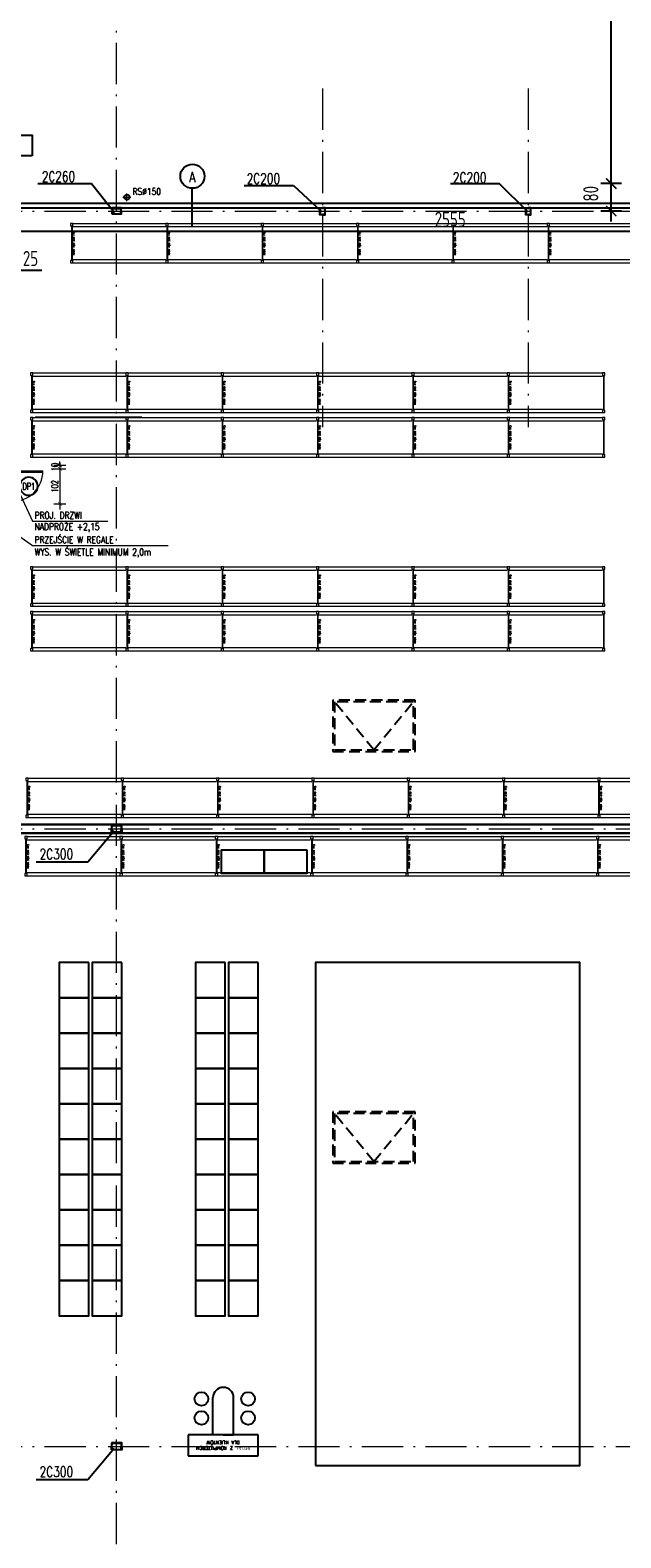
# Model space of a CAD drawing. Extents: x 153948 to 285449, y -89387 to -60195.
# Tile 51 of 108: x 250268 to 251990, y -78706 to -74312. Entities that reach past the tile are written whole.
import ezdxf
from ezdxf.enums import TextEntityAlignment as Align

# ---------------------------------------------------------------- set-up
doc = ezdxf.new("R2010")
doc.units = 0
doc.header["$LTSCALE"] = 100
doc.header["$MEASUREMENT"] = 0
doc.header["$PDMODE"] = 1
doc.linetypes.add('ACAD_ISO10W100', pattern=[18.5, 12, -3, 0.5, -3])
doc.linetypes.add('HIDDEN2', pattern=[4.7625, 3.175, -1.5875])
doc.layers.get('0').update_dxf_attribs({"linetype": 'CONTINUOUS'})
doc.layers.get('DEFPOINTS').update_dxf_attribs({"linetype": 'CONTINUOUS'})
for name, color, linetype in [('1', 2, 'CONTINUOUS'), ('A-DRZWI', 5, 'CONTINUOUS'), ('A-DRZWI OPIS 100', 5, 'CONTINUOUS'), ('G 57 124 220', 3, 'CONTINUOUS'), ('info', 8, 'CONTINUOUS'), ('K-STA', 2, 'CONTINUOUS'), ('R-----OP', 2, 'CONTINUOUS'), ('RYNNY', 2, 'CONTINUOUS'), ('SCHODY', 2, 'CONTINUOUS'), ('TEXT', 11, 'CONTINUOUS'), ('WYMIARY', 1, 'CONTINUOUS'), ('ŚWIETLIK', 2, 'CONTINUOUS')]:
    doc.layers.add(name, color=color, linetype=linetype)
for name, color, linetype, lineweight in [('A-WYMIARY100', 7, 'CONTINUOUS', 15), ('CEGLA', 4, 'CONTINUOUS', 30), ('OSIE', 8, 'ACAD_ISO10W100', 15), ('PANELE', 3, 'CONTINUOUS', 25), ('PROJ_WIPEOUT', 3, 'CONTINUOUS', 0), ('R270', 5, 'CONTINUOUS', 13), ('R350', 3, 'CONTINUOUS', 13), ('RS REGAŁY', 7, 'CONTINUOUS', 13)]:
    doc.layers.add(name, color=color, linetype=linetype, lineweight=lineweight)
doc.styles.add('DYBY-NORMALNY-0-8-N', font='ROMANS.SHX', dxfattribs={"width": 0.8})
doc.styles.add('ROMANS', font='romans')
doc.styles.get("Standard").update_dxf_attribs({"font": 'txt.shx'})
doc.styles.add('STYLE2', font='isocp.shx', dxfattribs={"width": 0.8})
doc.styles.add('TXT3', font='SIMPLEX.SHX', dxfattribs={"width": 0.75, "height": 40})
doc.styles.add('wym_romans', font='romans.shx', dxfattribs={"width": 0.7})
doc.dimstyles.new('100_CM_krótki', dxfattribs={"dimscale": 10, "dimtxt": 2, "dimasz": 1.1, "dimexe": 1.7, "dimexo": 2, "dimgap": 0.5, "dimtad": 1, "dimdec": 1, "dimrnd": 0.5, "dimzin": 9, "dimtxsty": 'wym_romans', "dimblk": 'ARCHTICK', "dimcen": 2, "dimdle": 1.7, "dimclrd": 256, "dimclre": 256, "dimclrt": 151, "dimadec": 1, "dimazin": 2, "dimtfac": 1, "dimtdec": 1, "dimtix": 1, "dimtmove": 1, "dimatfit": 2, "dimldrblk": 'ARCHTICK', "dimfxl": 1.8, "dimfxlon": 1, "dimtolj": 1, "dimtzin": 0, "dimlwd": -1, "dimlwe": -1, "dimarcsym": 0})
doc.dimstyles.new('KRESKI_100', dxfattribs={"dimscale": 20, "dimtxt": 2.2, "dimasz": 1.5, "dimexe": 1.5, "dimexo": 1.5, "dimgap": 0.6, "dimtad": 1, "dimdec": 1, "dimrnd": 0.5, "dimdsep": 46, "dimtxsty": 'STYLE2', "dimblk1": 'ARCHTICK', "dimblk2": 'ARCHTICK', "dimsah": 1, "dimcen": 2.5, "dimdle": 1.5, "dimclrd": 10, "dimclre": 10, "dimclrt": 15, "dimadec": 0, "dimazin": 0, "dimtfac": 1, "dimtdec": 1, "dimtmove": 1, "dimatfit": 3, "dimldrblk": 'ARCHTICK', "dimfxl": 1.5, "dimfxlon": 1, "dimtolj": 1, "dimtzin": 0, "dimarcsym": 0})

# ---------------------------------------------------------------- blocks, each defined once
blk = doc.blocks.new('SC300X2')
at = {"layer": '1'}
for points in [[(-15, 10), (-15, 0), (-13.8, 0), (-13.2, 8.1, -0.391021), (-12.2, 9), (12.2, 9, -0.391021), (13.2, 8.1), (13.8, 0), (15, 0), (15, 10)], [(-15, -10), (-15, 0), (-13.8, 0), (-13.2, -8.1, 0.391021), (-12.2, -9), (12.2, -9, 0.391021), (13.2, -8.1), (13.8, 0), (15, 0), (15, -10)]]:
    blk.add_lwpolyline(points, format="xyb", close=True, dxfattribs=at)
blk = doc.blocks.new('SC260X2')
at = {"layer": '1'}
for points in [[(-13, 9), (-13, 0), (-12.4, 0), (-12.1, 7, -0.401015), (-11.1, 7.9), (11.1, 7.9, -0.401015), (12.1, 7), (12.4, 0), (13, 0), (13, 9)], [(-13, -9), (-13, 0), (-12.4, 0), (-12.1, -7, 0.401015), (-11.1, -7.9), (11.1, -7.9, 0.401015), (12.1, -7), (12.4, 0), (13, 0), (13, -9)]]:
    blk.add_lwpolyline(points, format="xyb", close=True, dxfattribs=at)
blk = doc.blocks.new('SC200X2')
at = {"layer": '1'}
for points in [[(-10, 7.5), (-10, 0), (-9.7, 0, 0.391021), (-9.1, 0.6), (-8.7, 5.6, -0.391021), (-7.6, 6.6), (7.6, 6.6, -0.391021), (8.7, 5.6), (9.1, 0.6, 0.391021), (9.7, 0), (10, 0), (10, 7.5)], [(-10, -7.5), (-10, 0), (-9.7, 0, -0.391021), (-9.1, -0.6), (-8.7, -5.6, 0.391021), (-7.6, -6.6), (7.6, -6.6, 0.391021), (8.7, -5.6), (9.1, -0.6, -0.391021), (9.7, 0), (10, 0), (10, -7.5)]]:
    blk.add_lwpolyline(points, format="xyb", close=True, dxfattribs=at)
blk = doc.blocks.new('_ARCHTICK')
at = {"color": 0, "linetype": 'ByBlock', "const_width": 0.15}
blk.add_lwpolyline([(-0.5, -0.5), (0.5, 0.5)], dxfattribs=at)
blk = doc.blocks.new('*D81')
at = {"layer": 'DEFPOINTS', "color": 0, "ltscale": 0.1, "transparency": 16777216}
for p in [(260307.9, -71947), (248692.9, -74816), (260307.9, -74816)]:
    blk.add_point(p, dxfattribs=at)
at = {"layer": 'WYMIARY', "color": 10, "lineweight": -2, "ltscale": 0.1, "transparency": 16777216}
for p, q in [((248692.9, -71977), (248692.9, -71917)), ((260307.9, -71977), (260307.9, -71917)), ((248662.9, -71947), (260337.9, -71947))]:
    blk.add_line(p, q, dxfattribs=at)
at = {"layer": 'WYMIARY', "color": 10, "lineweight": -2, "ltscale": 0.1, "transparency": 16777216, "xscale": 30, "yscale": 30, "zscale": 30, "rotation": 180}
blk.add_blockref('_ARCHTICK', (248692.9, -71947), dxfattribs=at)
at = {"layer": 'WYMIARY', "color": 10, "lineweight": -2, "ltscale": 0.1, "transparency": 16777216, "xscale": 30, "yscale": 30, "zscale": 30}
blk.add_blockref('_ARCHTICK', (260307.9, -71947), dxfattribs=at)
at = {"layer": 'WYMIARY', "color": 15, "ltscale": 0.1, "transparency": 16777216, "insert": (254500.4, -71913), "char_height": 44, "attachment_point": 5, "style": 'STYLE2'}
blk.add_mtext('\\A1;11615', dxfattribs=at)
blk = doc.blocks.new('*D116')
at = {"layer": 'DEFPOINTS', "color": 0, "ltscale": 0.1, "transparency": 16777216}
for p in [(250520.4, -72187), (250520.4, -72267), (249920.4, -74482.3)]:
    blk.add_point(p, dxfattribs=at)
at = {"layer": 'WYMIARY', "color": 10, "lineweight": -2, "ltscale": 0.1, "transparency": 16777216}
for p, q in [((249890.4, -72187), (250550.4, -72187)), ((249920.4, -72217), (249920.4, -72157)), ((250520.4, -72217), (250520.4, -72157))]:
    blk.add_line(p, q, dxfattribs=at)
at = {"layer": 'WYMIARY', "color": 10, "lineweight": -2, "ltscale": 0.1, "transparency": 16777216, "xscale": 30, "yscale": 30, "zscale": 30, "rotation": 180}
blk.add_blockref('_ARCHTICK', (249920.4, -72187), dxfattribs=at)
at = {"layer": 'WYMIARY', "color": 10, "lineweight": -2, "ltscale": 0.1, "transparency": 16777216, "xscale": 30, "yscale": 30, "zscale": 30}
blk.add_blockref('_ARCHTICK', (250520.4, -72187), dxfattribs=at)
at = {"layer": 'WYMIARY', "color": 15, "ltscale": 0.1, "transparency": 16777216, "insert": (250220.4, -72153), "char_height": 44, "attachment_point": 5, "style": 'STYLE2'}
blk.add_mtext('\\A1;600', dxfattribs=at)
blk = doc.blocks.new('*D119')
at = {"layer": 'DEFPOINTS', "color": 0, "ltscale": 0.1, "transparency": 16777216}
for p in [(252320.4, -72187), (252320.4, -72267), (251720.4, -74482.3)]:
    blk.add_point(p, dxfattribs=at)
at = {"layer": 'WYMIARY', "color": 10, "lineweight": -2, "ltscale": 0.1, "transparency": 16777216}
for p, q in [((251690.4, -72187), (252350.4, -72187)), ((251720.4, -72217), (251720.4, -72157)), ((252320.4, -72217), (252320.4, -72157))]:
    blk.add_line(p, q, dxfattribs=at)
at = {"layer": 'WYMIARY', "color": 10, "lineweight": -2, "ltscale": 0.1, "transparency": 16777216, "xscale": 30, "yscale": 30, "zscale": 30, "rotation": 180}
blk.add_blockref('_ARCHTICK', (251720.4, -72187), dxfattribs=at)
at = {"layer": 'WYMIARY', "color": 10, "lineweight": -2, "ltscale": 0.1, "transparency": 16777216, "xscale": 30, "yscale": 30, "zscale": 30}
blk.add_blockref('_ARCHTICK', (252320.4, -72187), dxfattribs=at)
at = {"layer": 'WYMIARY', "color": 15, "ltscale": 0.1, "transparency": 16777216, "insert": (252020.4, -72153), "char_height": 44, "attachment_point": 5, "style": 'STYLE2'}
blk.add_mtext('\\A1;600', dxfattribs=at)
blk = doc.blocks.new('*D138')
at = {"layer": 'DEFPOINTS', "color": 0, "ltscale": 0.1, "transparency": 16777216}
for p in [(250190.4, -74856.5), (250215.4, -74839.5), (250215.4, -74897.7)]:
    blk.add_point(p, dxfattribs=at)
at = {"layer": 'WYMIARY', "color": 10, "lineweight": -2, "ltscale": 0.1, "transparency": 16777216}
for p, q in [((250215.4, -74869.5), (250215.4, -74927.7)), ((250160.4, -74897.7), (250245.4, -74897.7)), ((250190.4, -74886.5), (250190.4, -74927.7)), ((250202.9, -74897.7), (250237.1, -75011.7)), ((250237.1, -75011.7), (250302.2, -75011.7))]:
    blk.add_line(p, q, dxfattribs=at)
at = {"layer": 'WYMIARY', "color": 10, "lineweight": -2, "ltscale": 0.1, "transparency": 16777216, "xscale": 30, "yscale": 30, "zscale": 30, "rotation": 180}
blk.add_blockref('_ARCHTICK', (250190.4, -74897.7), dxfattribs=at)
at = {"layer": 'WYMIARY', "color": 10, "lineweight": -2, "ltscale": 0.1, "transparency": 16777216, "xscale": 30, "yscale": 30, "zscale": 30}
blk.add_blockref('_ARCHTICK', (250215.4, -74897.7), dxfattribs=at)
at = {"layer": 'WYMIARY', "color": 15, "ltscale": 0.1, "transparency": 16777216, "insert": (250269.6, -74977.7), "char_height": 44, "attachment_point": 5, "style": 'STYLE2'}
blk.add_mtext('\\A1;25', dxfattribs=at)
blk = doc.blocks.new('*D139')
at = {"layer": 'DEFPOINTS', "color": 0, "ltscale": 0.1, "transparency": 16777216}
for p in [(250215.4, -74839.5), (252770.4, -74839.5), (252770.4, -74897.7)]:
    blk.add_point(p, dxfattribs=at)
at = {"layer": 'WYMIARY', "color": 10, "lineweight": -2, "ltscale": 0.1, "transparency": 16777216}
for p, q in [((250215.4, -74869.5), (250215.4, -74927.7)), ((252770.4, -74869.5), (252770.4, -74927.7)), ((250185.4, -74897.7), (252800.4, -74897.7))]:
    blk.add_line(p, q, dxfattribs=at)
at = {"layer": 'WYMIARY', "color": 10, "lineweight": -2, "ltscale": 0.1, "transparency": 16777216, "xscale": 30, "yscale": 30, "zscale": 30, "rotation": 180}
blk.add_blockref('_ARCHTICK', (250215.4, -74897.7), dxfattribs=at)
at = {"layer": 'WYMIARY', "color": 10, "lineweight": -2, "ltscale": 0.1, "transparency": 16777216, "xscale": 30, "yscale": 30, "zscale": 30}
blk.add_blockref('_ARCHTICK', (252770.4, -74897.7), dxfattribs=at)
at = {"layer": 'WYMIARY', "color": 15, "ltscale": 0.1, "transparency": 16777216, "insert": (251492.9, -74863.7), "char_height": 44, "attachment_point": 5, "style": 'STYLE2'}
blk.add_mtext('\\A1;2555', dxfattribs=at)
blk = doc.blocks.new('*D389')
at = {"layer": 'DEFPOINTS', "color": 0, "ltscale": 0.1, "transparency": 16777216}
for p in [(251962.2, -74759.5), (252036.9, -74759.5), (252145.4, -74839.5)]:
    blk.add_point(p, dxfattribs=at)
at = {"layer": 'WYMIARY', "color": 10, "lineweight": -2, "ltscale": 0.1, "transparency": 16777216}
for p, q in [((251962.2, -74869.5), (251962.2, -74729.5)), ((251992.2, -74759.5), (251932.2, -74759.5)), ((251992.2, -74839.5), (251932.2, -74839.5))]:
    blk.add_line(p, q, dxfattribs=at)
at = {"layer": 'WYMIARY', "color": 10, "lineweight": -2, "ltscale": 0.1, "transparency": 16777216, "xscale": 30, "yscale": 30, "zscale": 30}
for p, rotation in [((251962.2, -74759.5), 90), ((251962.2, -74839.5), 270)]:
    blk.add_blockref('_ARCHTICK', p, dxfattribs=dict(at, rotation=rotation))
at = {"layer": 'WYMIARY', "color": 15, "ltscale": 0.1, "transparency": 16777216, "insert": (251902.7, -74788.9), "char_height": 44, "attachment_point": 5, "rotation": 90, "style": 'STYLE2'}
blk.add_mtext('\\A1;80', dxfattribs=at)
blk = doc.blocks.new('*D390')
at = {"layer": 'DEFPOINTS', "color": 0, "ltscale": 0.1, "transparency": 16777216}
for p in [(251962.2, -72659.5), (252036.9, -72659.5), (252036.9, -74759.5)]:
    blk.add_point(p, dxfattribs=at)
at = {"layer": 'WYMIARY', "color": 10, "lineweight": -2, "ltscale": 0.1, "transparency": 16777216}
for p, q in [((251962.2, -74789.5), (251962.2, -72629.5)), ((251992.2, -72659.5), (251932.2, -72659.5)), ((251992.2, -74759.5), (251932.2, -74759.5))]:
    blk.add_line(p, q, dxfattribs=at)
at = {"layer": 'WYMIARY', "color": 10, "lineweight": -2, "ltscale": 0.1, "transparency": 16777216, "xscale": 30, "yscale": 30, "zscale": 30}
for p, rotation in [((251962.2, -72659.5), 90), ((251962.2, -74759.5), 270)]:
    blk.add_blockref('_ARCHTICK', p, dxfattribs=dict(at, rotation=rotation))
at = {"layer": 'WYMIARY', "color": 15, "ltscale": 0.1, "transparency": 16777216, "insert": (251928.2, -73709.5), "char_height": 44, "attachment_point": 5, "rotation": 90, "style": 'STYLE2'}
blk.add_mtext('\\A1;2100', dxfattribs=at)
blk = doc.blocks.new('RACK 450 270 115')
at = {"color": 1}
for p, q in [((2.75, 108), (2.75, 7)), ((4.25, 108), (4.25, 7)), ((7, 115), (277.8, 115)), ((7, 105.5), (277.8, 105.5)), ((7, 9.5), (277.8, 9.5)), ((7, 0), (277.8, 0))]:
    blk.add_line(p, q, dxfattribs=at)
for points in [[(0, 108), (7, 108), (7, 115), (0, 115)], [(0, 0), (7, 0), (7, 7), (0, 7)]]:
    blk.add_lwpolyline(points, close=True, dxfattribs=at)
at = {"color": 1, "insert": (9.25, 57.5), "char_height": 5, "width": 101, "attachment_point": 5, "rotation": 90}
blk.add_mtext('RACK 450 270 115', dxfattribs=at)
blk = doc.blocks.new('NOGA RACK 450 007 115')
at = {"color": 1}
for p, q in [((2.75, 108), (2.75, 7)), ((4.25, 108), (4.25, 7))]:
    blk.add_line(p, q, dxfattribs=at)
for points in [[(0, 108), (7, 108), (7, 115), (0, 115)], [(0, 0), (7, 0), (7, 7), (0, 7)]]:
    blk.add_lwpolyline(points, close=True, dxfattribs=at)
blk = doc.blocks.new('RACK 550 270 115')
at = {"color": 6}
for p, q in [((2.75, 108), (2.75, 7)), ((4.25, 108), (4.25, 7)), ((7, 115), (277.8, 115)), ((7, 105.5), (277.8, 105.5)), ((7, 9.5), (277.8, 9.5)), ((7, 0), (277.8, 0))]:
    blk.add_line(p, q, dxfattribs=at)
for points in [[(0, 108), (7, 108), (7, 115), (0, 115)], [(0, 0), (7, 0), (7, 7), (0, 7)]]:
    blk.add_lwpolyline(points, close=True, dxfattribs=at)
at = {"color": 6, "insert": (9.25, 57.5), "char_height": 5, "width": 101, "attachment_point": 5, "rotation": 90}
blk.add_mtext('RACK 550 270 115', dxfattribs=at)
blk = doc.blocks.new('DR_90_kont')
blk.add_wipeout([(-100, -20.5), (0, -20.5), (0, 13), (-100, 13)]).dxf.layer = 'PROJ_WIPEOUT'
for points in [[(-100, 2.5), (-100, -12.5)], [(0, 2.5), (0, -12.5)]]:
    blk.add_lwpolyline(points)
at = {"linetype": 'Continuous', "lineweight": 9}
blk.add_lwpolyline([(-50, -21.7), (-50, 10.9)], dxfattribs=at)
at = {"lineweight": 25}
for points in [[(-100, -5), (-100, -12.5), (-95, -12.5), (-95, -5)], [(-5, -5), (-5, -12.5), (0, -12.5), (0, -5)]]:
    blk.add_lwpolyline(points, close=True, dxfattribs=at)
at = {"lineweight": 18}
for points in [[(-9, -12.5), (-9, -102.5)], [(-5, -12.5), (-9, -12.5)], [(-5, -12.5), (-5, -102.5)]]:
    blk.add_lwpolyline(points, dxfattribs=at)
at = {"lineweight": 13}
blk.add_arc((-5, -12.5), 90, 180, 270, dxfattribs=at)
blk = doc.blocks.new('SZPILKA')
blk.add_lwpolyline([(89177.3, -31834.9), (89177.3, -31754.9)])
blk.add_circle((89177.3, -31869.9), 35)
at = {"style": 'DYBY-NORMALNY-0-8-N', "width": 0.8}
blk.add_attdef('ODPORNOSC', text='', height=20, rotation=90, dxfattribs=at).set_placement((89177.3, -31749.9), align=Align.MIDDLE_LEFT)
blk.add_attdef('SZEROKOSC', text='', height=20, rotation=90, dxfattribs=at).set_placement((89177.3, -31794.9), align=Align.BOTTOM_CENTER)
blk.add_attdef('WYSOKOSC', text='', height=20, rotation=90, dxfattribs=at).set_placement((89183.6, -31794.9), align=Align.TOP_CENTER)
blk.add_attdef('TYP', text='', height=20, rotation=90, dxfattribs=at).set_placement((89177.3, -31869.9), align=Align.MIDDLE_CENTER)
blk = doc.blocks.new('*D920')
at = {"layer": 'A-WYMIARY100', "ltscale": 0.1, "transparency": 16777216}
for p, q in [((250355.4, -75580.5), (250355.4, -75569.5)), ((250337.4, -75580.5), (250372.4, -75580.5)), ((250337.4, -75590.5), (250372.4, -75590.5)), ((250355.4, -75580.5), (250355.4, -75590.5)), ((250355.4, -75590.5), (250355.4, -75601.5))]:
    blk.add_line(p, q, dxfattribs=at)
at = {"layer": 'DEFPOINTS', "color": 0, "ltscale": 0.1, "transparency": 16777216}
for p in [(250190.4, -75580.5), (250200.4, -75590.5), (250355.4, -75590.5)]:
    blk.add_point(p, dxfattribs=at)
at = {"layer": 'A-WYMIARY100', "ltscale": 0.1, "transparency": 16777216, "xscale": 11, "yscale": 11, "zscale": 11}
for p, rotation in [((250355.4, -75580.5), 270), ((250355.4, -75590.5), 90)]:
    blk.add_blockref('_ARCHTICK', p, dxfattribs=dict(at, rotation=rotation))
at = {"layer": 'A-WYMIARY100', "color": 151, "ltscale": 0.1, "transparency": 16777216, "insert": (250340.4, -75585.5), "char_height": 20, "attachment_point": 5, "rotation": 90, "style": 'wym_romans'}
blk.add_mtext('\\A1;10', dxfattribs=at)
blk = doc.blocks.new('*D921')
at = {"layer": 'A-WYMIARY100', "ltscale": 0.1, "transparency": 16777216}
for p, q in [((250355.4, -75573.5), (250355.4, -75709.5)), ((250337.4, -75590.5), (250372.4, -75590.5)), ((250337.4, -75692.5), (250372.4, -75692.5))]:
    blk.add_line(p, q, dxfattribs=at)
at = {"layer": 'DEFPOINTS', "color": 0, "ltscale": 0.1, "transparency": 16777216}
for p in [(250200.4, -75590.5), (250200.4, -75692.5), (250355.4, -75692.5)]:
    blk.add_point(p, dxfattribs=at)
at = {"layer": 'A-WYMIARY100', "ltscale": 0.1, "transparency": 16777216, "xscale": 11, "yscale": 11, "zscale": 11}
for p, rotation in [((250355.4, -75590.5), 90), ((250355.4, -75692.5), 270)]:
    blk.add_blockref('_ARCHTICK', p, dxfattribs=dict(at, rotation=rotation))
at = {"layer": 'A-WYMIARY100', "color": 151, "ltscale": 0.1, "transparency": 16777216, "insert": (250340.4, -75641.5), "char_height": 20, "attachment_point": 5, "rotation": 90, "style": 'wym_romans'}
blk.add_mtext('\\A1;102', dxfattribs=at)

msp = doc.modelspace()

# ---------------------------------------------------------------- linework, layer by layer
at = {"layer": 'CEGLA', "ltscale": 0.1}
for p, q in [((250215.4, -76627.05), (254280.4, -76627.05)), ((250190.4, -76652.05), (254280.4, -76652.05))]:
    msp.add_line(p, q, dxfattribs=at)
at = {"layer": 'G 57 124 220', "lineweight": -3}
msp.add_lwpolyline([(251100.49, -78495.15), (251870.69, -78495.15), (251870.69, -77029.15), (251100.49, -77029.15)], close=True, dxfattribs=at)
at = {"layer": 'info'}
for p, q in [((250801.39, -78405.55), (250801.39, -78297.55)), ((250861.39, -78405.55), (250861.39, -78297.55)), ((250933.39, -78405.55), (250729.39, -78405.55)), ((250729.39, -78405.55), (250729.39, -78467.55)), ((250831.39, -78405.55), (250861.39, -78405.55)), ((250933.39, -78467.55), (250933.39, -78405.55)), ((250729.39, -78467.55), (250933.39, -78467.55))]:
    msp.add_line(p, q, dxfattribs=at)
for centre in [(250767.56, -78301.31), (250903.81, -78301.31), (250767.56, -78356.47), (250903.81, -78356.47)]:
    msp.add_circle(centre, 20, dxfattribs=at)
msp.add_arc((250831.39, -78297.55), 30, 0, 180, dxfattribs=at)
at = {"layer": 'OSIE', "ltscale": 0.1}
for p, q in [((250520.4, -86679.55), (250520.4, -73374.65)), ((251120.4, -74482.32), (251120.4, -75469.12)), ((251720.4, -74482.32), (251720.4, -75469.12)), ((250539.01, -74799.39), (250561.8, -74799.39)), ((250550.4, -74810.79), (250550.4, -74787.99)), ((247720.4, -74839.55), (263229.19, -74839.55)), ((247720.4, -76639.55), (263229.19, -76639.55)), ((247720.4, -78439.55), (263229.19, -78439.55))]:
    msp.add_line(p, q, dxfattribs=at)
at = {"layer": 'PANELE', "ltscale": 0.5}
for p, q in [((250100.4, -74816.05), (253620.4, -74816.05)), ((250100.4, -74830.55), (253620.4, -74830.55))]:
    msp.add_line(p, q, dxfattribs=at)
at = {"layer": 'R-----OP'}
msp.add_line((250741.12, -74884.95), (250741.12, -74773.22), dxfattribs=at)
at = {"layer": 'R-----OP', "ltscale": 0.1}
msp.add_line((250594.39, -75441.11), (250282.77, -75441.11), dxfattribs=at)
at = {"layer": 'R-----OP', "color": 2, "lineweight": 13}
msp.add_lwpolyline([(250147.25, -75724.18), (250274.99, -75813.87), (250670.78, -75813.87)], dxfattribs=at)
at = {"layer": 'R-----OP'}
msp.add_circle((250741.51, -74738.04), 35.19, dxfattribs=at)
at = {"layer": 'R270', "lineweight": -3}
for points in [[(250950.57, -76701.83), (250825.17, -76701.83), (250825.17, -76768.83), (250950.57, -76768.83)], [(251075.97, -76701.83), (250950.57, -76701.83), (250950.57, -76768.83), (251075.97, -76768.83)]]:
    msp.add_lwpolyline(points, close=True, dxfattribs=at)
at = {"layer": 'R350', "lineweight": -3}
for points in [[(250439.42, -77029.15), (250352.92, -77029.15), (250352.92, -77132.15), (250439.42, -77132.15), (250439.42, -77029.15)], [(250535.92, -77029.15), (250449.42, -77029.15), (250449.42, -77132.15), (250535.92, -77132.15), (250535.92, -77029.15)], [(250836.89, -77029.15), (250750.39, -77029.15), (250750.39, -77132.15), (250836.89, -77132.15), (250836.89, -77029.15)], [(250933.39, -77029.15), (250846.89, -77029.15), (250846.89, -77132.15), (250933.39, -77132.15), (250933.39, -77029.15)], [(250439.42, -77132.15), (250352.92, -77132.15), (250352.92, -77235.15), (250439.42, -77235.15), (250439.42, -77132.15)], [(250535.92, -77132.15), (250449.42, -77132.15), (250449.42, -77235.15), (250535.92, -77235.15), (250535.92, -77132.15)], [(250836.89, -77132.15), (250750.39, -77132.15), (250750.39, -77235.15), (250836.89, -77235.15), (250836.89, -77132.15)], [(250933.39, -77132.15), (250846.89, -77132.15), (250846.89, -77235.15), (250933.39, -77235.15), (250933.39, -77132.15)], [(250439.42, -77235.15), (250352.92, -77235.15), (250352.92, -77338.15), (250439.42, -77338.15), (250439.42, -77235.15)], [(250535.92, -77235.15), (250449.42, -77235.15), (250449.42, -77338.15), (250535.92, -77338.15), (250535.92, -77235.15)], [(250836.89, -77235.15), (250750.39, -77235.15), (250750.39, -77338.15), (250836.89, -77338.15), (250836.89, -77235.15)], [(250933.39, -77235.15), (250846.89, -77235.15), (250846.89, -77338.15), (250933.39, -77338.15), (250933.39, -77235.15)], [(250439.42, -77338.15), (250352.92, -77338.15), (250352.92, -77441.15), (250439.42, -77441.15), (250439.42, -77338.15)], [(250535.92, -77338.15), (250449.42, -77338.15), (250449.42, -77441.15), (250535.92, -77441.15), (250535.92, -77338.15)], [(250836.89, -77338.15), (250750.39, -77338.15), (250750.39, -77441.15), (250836.89, -77441.15), (250836.89, -77338.15)], [(250933.39, -77338.15), (250846.89, -77338.15), (250846.89, -77441.15), (250933.39, -77441.15), (250933.39, -77338.15)], [(250439.42, -77441.15), (250352.92, -77441.15), (250352.92, -77544.15), (250439.42, -77544.15), (250439.42, -77441.15)], [(250535.92, -77441.15), (250449.42, -77441.15), (250449.42, -77544.15), (250535.92, -77544.15), (250535.92, -77441.15)], [(250836.89, -77441.15), (250750.39, -77441.15), (250750.39, -77544.15), (250836.89, -77544.15), (250836.89, -77441.15)], [(250933.39, -77441.15), (250846.89, -77441.15), (250846.89, -77544.15), (250933.39, -77544.15), (250933.39, -77441.15)], [(250439.42, -77544.15), (250352.92, -77544.15), (250352.92, -77647.15), (250439.42, -77647.15), (250439.42, -77544.15)], [(250535.92, -77544.15), (250449.42, -77544.15), (250449.42, -77647.15), (250535.92, -77647.15), (250535.92, -77544.15)], [(250836.89, -77544.15), (250750.39, -77544.15), (250750.39, -77647.15), (250836.89, -77647.15), (250836.89, -77544.15)], [(250933.39, -77544.15), (250846.89, -77544.15), (250846.89, -77647.15), (250933.39, -77647.15), (250933.39, -77544.15)], [(250439.42, -77647.15), (250352.92, -77647.15), (250352.92, -77750.15), (250439.42, -77750.15), (250439.42, -77647.15)], [(250535.92, -77647.15), (250449.42, -77647.15), (250449.42, -77750.15), (250535.92, -77750.15), (250535.92, -77647.15)], [(250836.89, -77647.15), (250750.39, -77647.15), (250750.39, -77750.15), (250836.89, -77750.15), (250836.89, -77647.15)], [(250933.39, -77647.15), (250846.89, -77647.15), (250846.89, -77750.15), (250933.39, -77750.15), (250933.39, -77647.15)], [(250439.42, -77750.15), (250352.92, -77750.15), (250352.92, -77853.15), (250439.42, -77853.15), (250439.42, -77750.15)], [(250535.92, -77750.15), (250449.42, -77750.15), (250449.42, -77853.15), (250535.92, -77853.15), (250535.92, -77750.15)], [(250836.89, -77750.15), (250750.39, -77750.15), (250750.39, -77853.15), (250836.89, -77853.15), (250836.89, -77750.15)], [(250933.39, -77750.15), (250846.89, -77750.15), (250846.89, -77853.15), (250933.39, -77853.15), (250933.39, -77750.15)], [(250439.42, -77853.15), (250352.92, -77853.15), (250352.92, -77956.15), (250439.42, -77956.15), (250439.42, -77853.15)], [(250535.92, -77853.15), (250449.42, -77853.15), (250449.42, -77956.15), (250535.92, -77956.15), (250535.92, -77853.15)], [(250836.89, -77853.15), (250750.39, -77853.15), (250750.39, -77956.15), (250836.89, -77956.15), (250836.89, -77853.15)], [(250933.39, -77853.15), (250846.89, -77853.15), (250846.89, -77956.15), (250933.39, -77956.15), (250933.39, -77853.15)], [(250439.42, -77956.15), (250352.92, -77956.15), (250352.92, -78059.15), (250439.42, -78059.15), (250439.42, -77956.15)], [(250535.92, -77956.15), (250449.42, -77956.15), (250449.42, -78059.15), (250535.92, -78059.15), (250535.92, -77956.15)], [(250836.89, -77956.15), (250750.39, -77956.15), (250750.39, -78059.15), (250836.89, -78059.15), (250836.89, -77956.15)], [(250933.39, -77956.15), (250846.89, -77956.15), (250846.89, -78059.15), (250933.39, -78059.15), (250933.39, -77956.15)]]:
    msp.add_lwpolyline(points, dxfattribs=at)
at = {"layer": 'RYNNY', "ltscale": 0.1}
msp.add_circle((250550.4, -74799.02), 7.5, dxfattribs=at)
at = {"layer": 'SCHODY', "ltscale": 0.5}
msp.add_lwpolyline([(250274.7, -74678.55), (250119.7, -74678.55), (250119.7, -74618.55), (250274.7, -74618.55)], close=True, dxfattribs=at)
at = {"layer": 'TEXT'}
for p, q in [((250290.8, -74759.49), (250446.99, -74759.49)), ((250446.99, -74759.49), (250513.86, -74844.05)), ((250892.51, -74764.89), (251036.14, -74764.89)), ((251036.14, -74764.89), (251116.65, -74839.55)), ((251636.34, -74760.45), (251493.45, -74760.45)), ((251716.65, -74839.55), (251636.34, -74760.45)), ((250437.03, -76736.45), (250512.9, -76644.55)), ((250286.36, -76736.45), (250437.03, -76736.45)), ((250437.03, -78536.45), (250512.9, -78444.55)), ((250286.36, -78536.45), (250437.03, -78536.45))]:
    msp.add_line(p, q, dxfattribs=at)
at = {"layer": 'ŚWIETLIK', "linetype": 'HIDDEN2', "ltscale": 0.1}
for p, q in [((251270.4, -76409.55), (251155.4, -76269.55)), ((251270.4, -76409.55), (251385.4, -76269.55)), ((251270.4, -77609.55), (251155.4, -77469.55)), ((251270.4, -77609.55), (251385.4, -77469.55))]:
    msp.add_line(p, q, dxfattribs=at)
for points in [[(251150.4, -76414.55), (251390.4, -76414.55), (251390.4, -76264.55), (251150.4, -76264.55)], [(251155.4, -76409.55), (251385.4, -76409.55), (251385.4, -76269.55), (251155.4, -76269.55)], [(251150.4, -77614.55), (251390.4, -77614.55), (251390.4, -77464.55), (251150.4, -77464.55)], [(251155.4, -77609.55), (251385.4, -77609.55), (251385.4, -77469.55), (251155.4, -77469.55)]]:
    msp.add_lwpolyline(points, close=True, dxfattribs=at)

# ---------------------------------------------------------------- block references
at = {"layer": 'A-DRZWI', "linetype": 'Continuous', "rotation": 90.00000000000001}
msp.add_blockref('DR_90_kont', (250202.9, -75591.55), dxfattribs=at)
at = {"layer": 'K-STA', "ltscale": 0.5}
for name, p in [('SC260X2', (250520.4, -74839.55)), ('SC300X2', (250520.4, -76639.55)), ('SC300X2', (250520.4, -78439.55))]:
    msp.add_blockref(name, p, dxfattribs=at)
at = {"layer": 'K-STA', "ltscale": 0.5, "rotation": 270}
for p in [(251120.4, -74840.55), (251720.4, -74840.55)]:
    msp.add_blockref('SC200X2', p, dxfattribs=at)
at = {"layer": 'RS REGAŁY'}
for name, p in [('RACK 450 270 115', (250386.25, -74990.25)), ('RACK 450 270 115', (250664.05, -74990.25)), ('RACK 450 270 115', (250941.85, -74990.25)), ('RACK 450 270 115', (251219.65, -74990.25)), ('RACK 450 270 115', (251497.45, -74990.25)), ('RACK 450 270 115', (251775.25, -74990.25)), ('RACK 450 270 115', (250269.65, -75426.25)), ('RACK 450 270 115', (250547.45, -75426.25)), ('RACK 450 270 115', (250825.25, -75426.25)), ('RACK 450 270 115', (251103.05, -75426.25)), ('RACK 450 270 115', (251380.85, -75426.25)), ('RACK 450 270 115', (251658.65, -75426.25)), ('NOGA RACK 450 007 115', (251936.45, -75426.25)), ('RACK 450 270 115', (250269.65, -75556.25)), ('RACK 450 270 115', (250547.45, -75556.25)), ('RACK 450 270 115', (250825.25, -75556.25)), ('RACK 450 270 115', (251103.05, -75556.25)), ('RACK 450 270 115', (251380.85, -75556.25)), ('RACK 450 270 115', (251658.65, -75556.25)), ('NOGA RACK 450 007 115', (251936.45, -75556.25)), ('RACK 450 270 115', (250269.65, -75991.25)), ('RACK 450 270 115', (250547.45, -75991.25)), ('RACK 450 270 115', (250825.25, -75991.25)), ('RACK 450 270 115', (251103.05, -75991.25)), ('RACK 450 270 115', (251380.85, -75991.25)), ('RACK 450 270 115', (251658.65, -75991.25)), ('NOGA RACK 450 007 115', (251936.45, -75991.25)), ('RACK 450 270 115', (250269.65, -76121.25)), ('RACK 450 270 115', (250547.45, -76121.25)), ('RACK 450 270 115', (250825.25, -76121.25)), ('RACK 450 270 115', (251103.05, -76121.25)), ('RACK 450 270 115', (251380.85, -76121.25)), ('RACK 450 270 115', (251658.65, -76121.25)), ('NOGA RACK 450 007 115', (251936.45, -76121.25)), ('RACK 450 270 115', (250255.98, -76607.05)), ('RACK 450 270 115', (250533.78, -76607.05)), ('RACK 450 270 115', (250811.58, -76607.05)), ('RACK 450 270 115', (251089.38, -76607.05)), ('RACK 450 270 115', (251367.18, -76607.05)), ('RACK 450 270 115', (251644.98, -76607.05)), ('RACK 450 270 115', (251922.78, -76607.05)), ('RACK 550 270 115', (250252.49, -76777.05)), ('RACK 550 270 115', (250530.29, -76777.05)), ('RACK 550 270 115', (250808.09, -76777.05)), ('RACK 550 270 115', (251085.89, -76777.05)), ('RACK 550 270 115', (251363.69, -76777.05)), ('RACK 550 270 115', (251641.49, -76777.05)), ('RACK 550 270 115', (251919.29, -76777.05))]:
    msp.add_blockref(name, p, dxfattribs=at)

# ---------------------------------------------------------------- texts
at = {"layer": 'info', "insert": (250831.39, -78436.55), "char_height": 10, "width": 204, "attachment_point": 5, "rotation": 180}
msp.add_mtext('REGAŁ Z KOMPUTEREM DLA KLIENTÓW', dxfattribs=at)
at = {"layer": 'R-----OP', "style": 'DYBY-NORMALNY-0-8-N', "width": 0.8}
msp.add_text('A', height=30, dxfattribs=at).set_placement((250741.11, -74740.15), align=Align.MIDDLE)
at = {"layer": 'R-----OP', "color": 2, "style": 'DYBY-NORMALNY-0-8-N', "width": 0.8}
msp.add_text('RS%%c150', height=20, dxfattribs=at).set_placement((250608.38, -74782.48), align=Align.MIDDLE)
for s, p in [('PROJ. DRZWI', (250281.36, -75726.47)), ('NADPROŻE +2,15', (250281.36, -75759.26)), ('PRZEJŚCIE W REGALE ', (250281.36, -75797.5)), ('WYS. W ŚWIETLE MINIMUM 2,0m', (250281.36, -75832.81))]:
    msp.add_text(s, height=20, dxfattribs=at).set_placement(p, align=Align.MIDDLE_LEFT)
at = {"layer": 'TEXT', "style": 'TXT3', "width": 0.75}
for s, p in [('2C260', (250302.25, -74754.03)), ('2C200', (250899.63, -74760.01)), ('2C200', (251500.78, -74756.79)), ('2C300', (250296.2, -76728.45)), ('2C300', (250296.2, -78528.45))]:
    msp.add_text(s, height=30, dxfattribs=at).set_placement(p)

# ---------------------------------------------------------------- dimensions: what is measured, and where the dimension line sits
at = {"layer": 'WYMIARY', "ltscale": 0.1}
for base, p1, p2, picture, middle in [((260307.9, -71946.96), (248692.9, -74816.05), (260307.9, -74816.05), '*D81', (254500.4, -71912.96)), ((250520.4, -72186.96), (249920.4, -74482.32), (250520.4, -72266.96), '*D116', (250220.4, -72152.96)), ((252320.4, -72186.96), (251720.4, -74482.32), (252320.4, -72266.96), '*D119', (252020.4, -72152.96)), ((250215.4, -74897.7), (250190.4, -74856.49), (250215.4, -74839.55), '*D138', (250249.11, -74977.71)), ((252770.4, -74897.7), (250215.4, -74839.55), (252770.4, -74839.55), '*D139', (251492.9, -74863.7))]:
    dim = msp.add_linear_dim(base=base, p1=p1, p2=p2, dimstyle='KRESKI_100', dxfattribs=at)
    dim.commit()
    dim.dimension.update_dxf_attribs({"geometry": picture, "text_midpoint": middle})
dim = msp.add_linear_dim(base=(251962.21, -72659.55), p1=(252036.95, -74759.55), p2=(252036.95, -72659.55), angle=90, dimstyle='KRESKI_100', dxfattribs=at)
dim.commit()
dim.dimension.update_dxf_attribs({"geometry": '*D390', "text_midpoint": (251928.21, -73709.55)})
dim = msp.add_linear_dim(base=(251962.21, -74759.55), p1=(252145.45, -74839.55), p2=(252036.95, -74759.55), angle=90, dimstyle='KRESKI_100', dxfattribs=at)
dim.commit()
dim.dimension.update_dxf_attribs({"geometry": '*D389', "text_midpoint": (251936.71, -74788.85), "dimtype": 160})

# ---------------------------------------------------------------- next in the draw order: linework, layer by layer
at = {"layer": 'R-----OP', "color": 2, "lineweight": 13}
msp.add_lwpolyline([(250227.47, -75640.55), (250274.99, -75742.84), (250494.86, -75742.84)], dxfattribs=at)

# ---------------------------------------------------------------- next in the draw order: block references
at = {"layer": 'A-DRZWI OPIS 100'}
ref = msp.add_blockref('SZPILKA', (226362.06, -8758.53), dxfattribs=dict(at, xscale=-0.75, yscale=0.75, zscale=0.75, rotation=90))
ref.add_attrib('TYP', 'DP1', dxfattribs={"layer": '0', "height": 20, "rotation": 360, "style": 'ROMANS', "width": 0.7}).set_placement((250264.49, -75641.55), align=Align.MIDDLE_CENTER)
ref.add_attrib('SZEROKOSC', '90', dxfattribs={"layer": '0', "height": 20, "rotation": 360, "style": 'ROMANS', "width": 0.7}).set_placement((250200.84, -75641.55), align=Align.BOTTOM_CENTER)
ref.add_attrib('WYSOKOSC', '205', dxfattribs={"layer": '0', "height": 20, "rotation": 360, "style": 'ROMANS', "width": 0.7}).set_placement((250200.84, -75673.39), align=Align.BOTTOM_CENTER)
ref.add_attrib('ODPORNOSC', 'EI90', dxfattribs={"layer": '0', "height": 20, "style": 'DYBY-NORMALNY-0-8-N', "width": 0.8}).set_placement((250119.54, -75640.56), align=Align.MIDDLE_LEFT)

# ---------------------------------------------------------------- next in the draw order: dimensions: what is measured, and where the dimension line sits
at = {"layer": 'A-WYMIARY100', "ltscale": 0.1}
for base, p1, p2, picture, middle in [((250355.42, -75590.55), (250190.4, -75580.55), (250200.4, -75590.55), '*D920', (250340.42, -75585.55)), ((250355.42, -75692.55), (250200.4, -75590.55), (250200.4, -75692.55), '*D921', (250340.42, -75641.55))]:
    dim = msp.add_linear_dim(base=base, p1=p1, p2=p2, angle=90, dimstyle='100_CM_krótki', dxfattribs=at)
    dim.commit()
    dim.dimension.update_dxf_attribs({"geometry": picture, "text_midpoint": middle})

doc.saveas('drawing.dxf')
